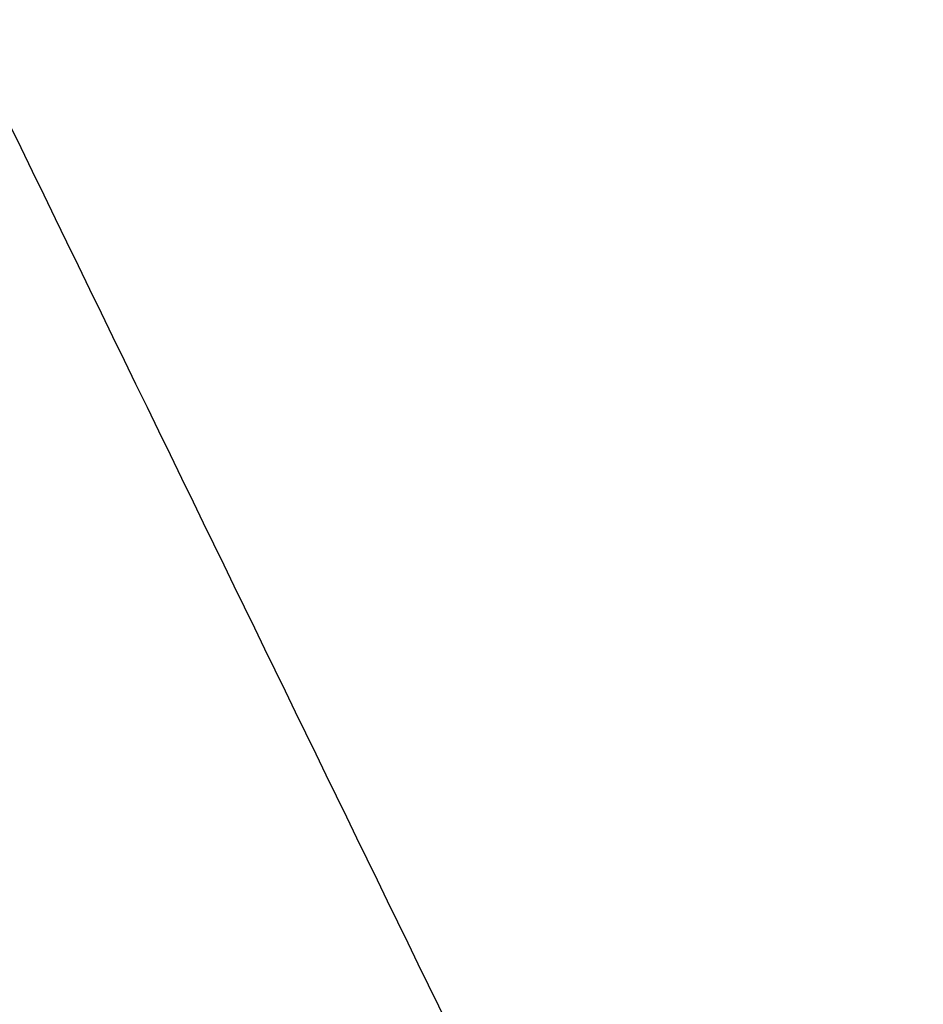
# Model space of a CAD drawing. Header units: millimetres. Extents: x -590 to 610, y -240 to 426.
# Tile 59 of 256: x 515.04 to 518.18, y -1.02 to 2.41. Entities that reach past the tile are written whole.
import ezdxf

# ---------------------------------------------------------------- set-up
doc = ezdxf.new("R2010")
doc.units = ezdxf.units.MM
doc.layers.add('mousse 2', color=7, linetype='Continuous', true_color=0x616161)

msp = doc.modelspace()

# ---------------------------------------------------------------- linework, layer by layer
at = {"layer": 'mousse 2'}
for points, knots in [([(512.327, 7.5413, 192.7109), (512.5768, 7.0278, 184.5162), (513.681, 4.7587, 148.3004), (515.5449, 0.9281, 87.165), (517.159, -2.3889, 34.2244), (517.9187, -3.9503, 9.3048)], [60.630595, 60.630595, 60.630595, 60.630595, 85.690504, 171.381007, 247.586593, 247.586593, 247.586593, 247.586593]), ([(539.8966, 1.0688, 9.3024), (538.2353, 1.0688, 9.3024), (534.9214, 0.904, 9.3025), (530.0019, 0.1756, 9.3028), (525.1647, -1.0365, 9.3035), (520.4822, -2.7136, 9.3044), (515.9769, -4.8456, 9.3053), (511.714, -7.4032, 9.3061), (507.7133, -10.3687, 9.3065), (504.0265, -13.7121, 9.3065), (500.6846, -17.3971, 9.3061), (497.7162, -21.3997, 9.3053), (495.5865, -24.9516, 9.3045), (494.0924, -27.916, 9.3039), (492.7483, -30.9481, 9.3033), (491.3504, -34.8506, 9.3027), (490.1388, -39.6876, 9.3024), (489.4107, -44.6078, 9.3024), (489.2461, -47.9204, 9.3024), (489.2461, -49.5817, 9.3024)], [0, 0, 0, 0, 3.993787, 7.987573, 11.980371, 15.973169, 19.966435, 23.9597, 27.952128, 31.944555, 35.9369, 39.929245, 43.92438, 45.920023, 47.915666, 51.908741, 55.901815, 59.895405, 63.888995, 63.888995, 63.888995, 63.888995])]:
    msp.add_open_spline(points, degree=3, knots=knots, dxfattribs=at)

doc.saveas('drawing.dxf')
